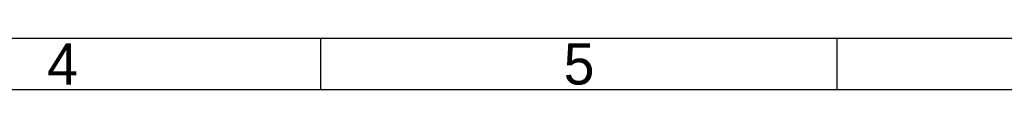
# Model space of a CAD drawing. Header units: millimetres. Extents: x 581 to 1163, y 50 to 457.
# Tile 16 of 29: x 830.98 to 966.31, y 450.26 to 457.41. Entities that reach past the tile are written whole.
import ezdxf
from ezdxf.enums import TextEntityAlignment as Align

# ---------------------------------------------------------------- set-up
doc = ezdxf.new("R2010")
doc.units = ezdxf.units.MM
doc.header["$LTSCALE"] = 30.734
doc.layers.add('图框层', color=7, linetype='CONTINUOUS')
doc.styles.add('3', font='txt')

msp = doc.modelspace()

# ---------------------------------------------------------------- linework, layer by layer
at = {"layer": '图框层', "color": 0}
for p, q in [((581.278, 457.405), (1163.442, 457.405)), ((872.36, 450.264), (872.36, 457.405)), ((943.345, 450.264), (943.345, 457.405)), ((1156.301, 450.264), (588.419, 450.264))]:
    msp.add_line(p, q, dxfattribs=at)

# ---------------------------------------------------------------- texts
at = {"layer": '图框层', "color": 0, "style": '3'}
for s, p in [('4', (836.867, 453.813)), ('5', (907.853, 453.813))]:
    msp.add_text(s, height=5.679, rotation=0, dxfattribs=at).set_placement(p, align=Align.MIDDLE)

doc.saveas('drawing.dxf')
